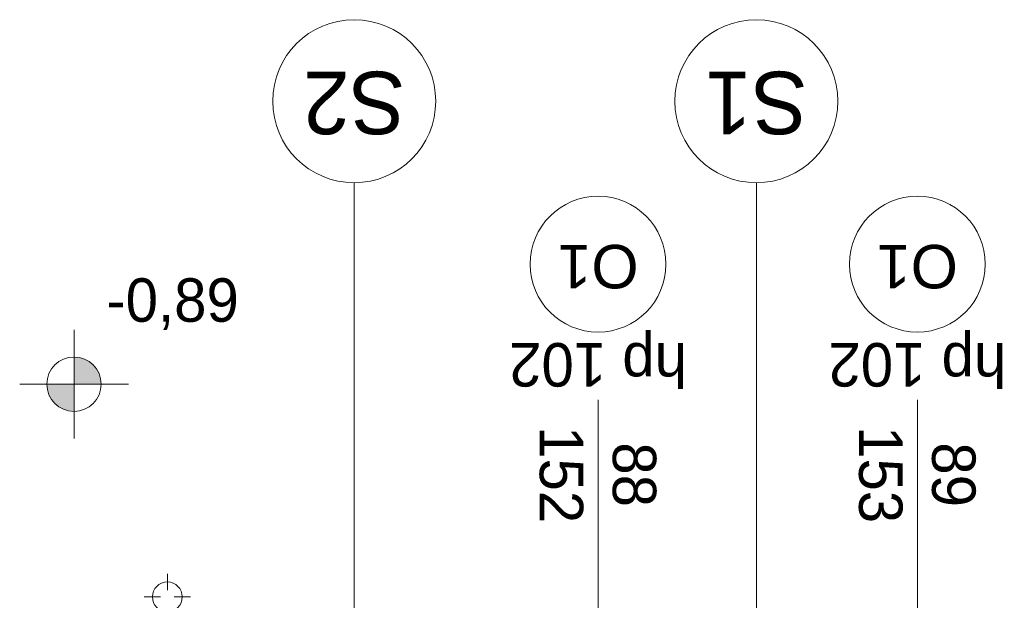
# Model space of a CAD drawing. Extents: x -438200 to -357500, y 15000 to 163871.
# Tile 17 of 148: x -430723 to -427100, y 37365 to 39502. Entities that reach past the tile are written whole.
import ezdxf

# ---------------------------------------------------------------- set-up
doc = ezdxf.new("R2010")
doc.units = 0
doc.header["$MEASUREMENT"] = 0
for name, color, linetype in [('#podkład', 252, 'Continuous'), ('Arch opisy', 252, 'Continuous'), ('INWENT RZĘDNE', 252, 'Continuous')]:
    doc.layers.add(name, color=color, linetype=linetype)
for name, color, linetype, lineweight in [('Arch opisy okien_Nr_Pióra__9', 252, 'Continuous', 13), ('Arch opisy_Nr_Pióra__1', 252, 'Continuous', 25), ('Arch opisy_Nr_Pióra__21', 252, 'Continuous', 9), ('Arch opisy_Nr_Pióra__9', 252, 'Continuous', 13), ('INWENT DACH_Nr_Pióra__21', 252, 'Continuous', 9), ('INWENT RZĘDNE_Nr_Pióra__21', 252, 'Continuous', 9), ('INWENT. OKNA_Nr_Pióra__21', 252, 'Continuous', 9), ('INWENT. OKNA_Nr_Pióra__5', 252, 'Continuous', 13)]:
    doc.layers.add(name, color=color, linetype=linetype, lineweight=lineweight)
doc.styles.add('GENERATED_STYLE_10', font='arial.ttf')
doc.styles.add('GENERATED_STYLE_2', font='txt')
doc.styles.add('GENERATED_STYLE_5', font='txt')

# ---------------------------------------------------------------- blocks, each defined once
blk = doc.blocks.new('Koty wysokościowe_14', base_point=(-430523.3, 38160.7))
at = {"layer": 'INWENT RZĘDNE_Nr_Pióra__21', "linetype": 'Continuous'}
for points in [[(-430523.3, 38160.7), (-430423.3, 38160.7), (-430430.9, 38199), (-430452.5, 38231.5), (-430485, 38253.1), (-430523.3, 38260.7)], [(-430523.3, 38160.7), (-430623.3, 38160.7), (-430615.6, 38122.5), (-430594, 38090), (-430561.5, 38068.4), (-430523.3, 38060.7)]]:
    blk.add_hatch(color=256, dxfattribs=at).paths.add_polyline_path(points, flags=0)
for p, q in [((-430523.3, 37960.7), (-430523.3, 38360.7)), ((-430723.3, 38160.7), (-430323.3, 38160.7))]:
    blk.add_line(p, q, dxfattribs=at)
blk.add_circle((-430523.3, 38160.7), 100, dxfattribs=at)
at = {"layer": 'INWENT RZĘDNE_Nr_Pióra__21', "insert": (-430404.6, 38360.7), "char_height": 160, "attachment_point": 7, "style": 'GENERATED_STYLE_2'}
blk.add_mtext('{-0,89}', dxfattribs=at)
blk = doc.blocks.new('Linia_38', base_point=(-429492.2, 37292.6))
at = {"layer": 'Arch opisy_Nr_Pióra__21', "linetype": 'Continuous'}
blk.add_line((-429492.2, 37292.6), (-429492.2, 38902.4), dxfattribs=at)
blk.add_circle((-429492.2, 39202.4), 300, dxfattribs=at)
blk = doc.blocks.new('Linia_41', base_point=(-428012.4, 37292.6))
at = {"layer": 'Arch opisy_Nr_Pióra__21', "linetype": 'Continuous'}
blk.add_line((-428012.4, 37292.6), (-428012.4, 38902.4), dxfattribs=at)
blk.add_circle((-428012.4, 39202.4), 300, dxfattribs=at)
blk = doc.blocks.new('parter')
at = {"layer": 'Arch opisy_Nr_Pióra__9', "color": 252, "linetype": 'Continuous'}
for centre in [(-428594.9, 38602.6), (-427419.9, 38602.6)]:
    blk.add_circle(centre, 250, dxfattribs=at)
at = {"layer": 'INWENT DACH_Nr_Pióra__21', "color": 252, "linetype": 'Continuous'}
for p, q in [((-430179.9, 37402.6), (-430179.9, 37462.6)), ((-430204.9, 37377.6), (-430264.9, 37377.6)), ((-430154.9, 37377.6), (-430094.9, 37377.6))]:
    blk.add_line(p, q, dxfattribs=at)
blk.add_circle((-430179.9, 37377.6), 55, dxfattribs=at)
at = {"layer": 'INWENT. OKNA_Nr_Pióra__5', "color": 252, "linetype": 'Continuous'}
for p, q in [((-428594.9, 37192.6), (-428594.9, 38102.6)), ((-427419.9, 37192.6), (-427419.9, 38102.6))]:
    blk.add_line(p, q, dxfattribs=at)
at = {"layer": 'Arch opisy', "color": 252, "linetype": 'Continuous'}
for name, p in [('Linia_38', (-429492.2, 37292.6)), ('Linia_41', (-428012.4, 37292.6))]:
    blk.add_blockref(name, p, dxfattribs=at)
at = {"layer": 'INWENT RZĘDNE', "color": 252}
blk.add_blockref('Koty wysokościowe_14', (-430523.3, 38160.7), dxfattribs=at)
at = {"layer": 'Arch opisy okien_Nr_Pióra__9', "color": 252, "linetype": 'Continuous', "char_height": 160, "attachment_point": 2, "rotation": 180, "style": 'GENERATED_STYLE_10'}
for insert in [(-428594.9, 38513.5), (-427419.9, 38513.5)]:
    blk.add_mtext('{O1}', dxfattribs=dict(at, insert=insert))
at = {"layer": 'Arch opisy_Nr_Pióra__1', "color": 252, "linetype": 'Continuous', "char_height": 230, "attachment_point": 2, "rotation": 180, "style": 'GENERATED_STYLE_5'}
for s, insert in [('{S2}', (-429492.2, 39081)), ('{S1}', (-428012.4, 39081))]:
    blk.add_mtext(s, dxfattribs=dict(at, insert=insert))
at = {"layer": 'INWENT. OKNA_Nr_Pióra__21', "color": 252, "linetype": 'Continuous', "char_height": 160, "attachment_point": 2, "rotation": 180, "style": 'GENERATED_STYLE_5'}
for insert in [(-428594.9, 38152), (-427419.9, 38152)]:
    blk.add_mtext('{hp 102}', dxfattribs=dict(at, insert=insert))
at = {"layer": 'INWENT. OKNA_Nr_Pióra__21', "color": 252, "linetype": 'Continuous', "char_height": 160, "width": 709.227, "attachment_point": 2, "rotation": 270, "line_spacing_factor": 1.007581, "style": 'GENERATED_STYLE_5'}
for s, insert in [('{88\\P152}', (-428380.8, 37827.6)), ('{89\\P153}', (-427205.8, 37827.6))]:
    blk.add_mtext(s, dxfattribs=dict(at, insert=insert))

msp = doc.modelspace()

# ---------------------------------------------------------------- block references
at = {"layer": '#podkład', "color": 3, "lineweight": 50}
msp.add_blockref('parter', (0, 0), dxfattribs=at)

doc.saveas('drawing.dxf')
